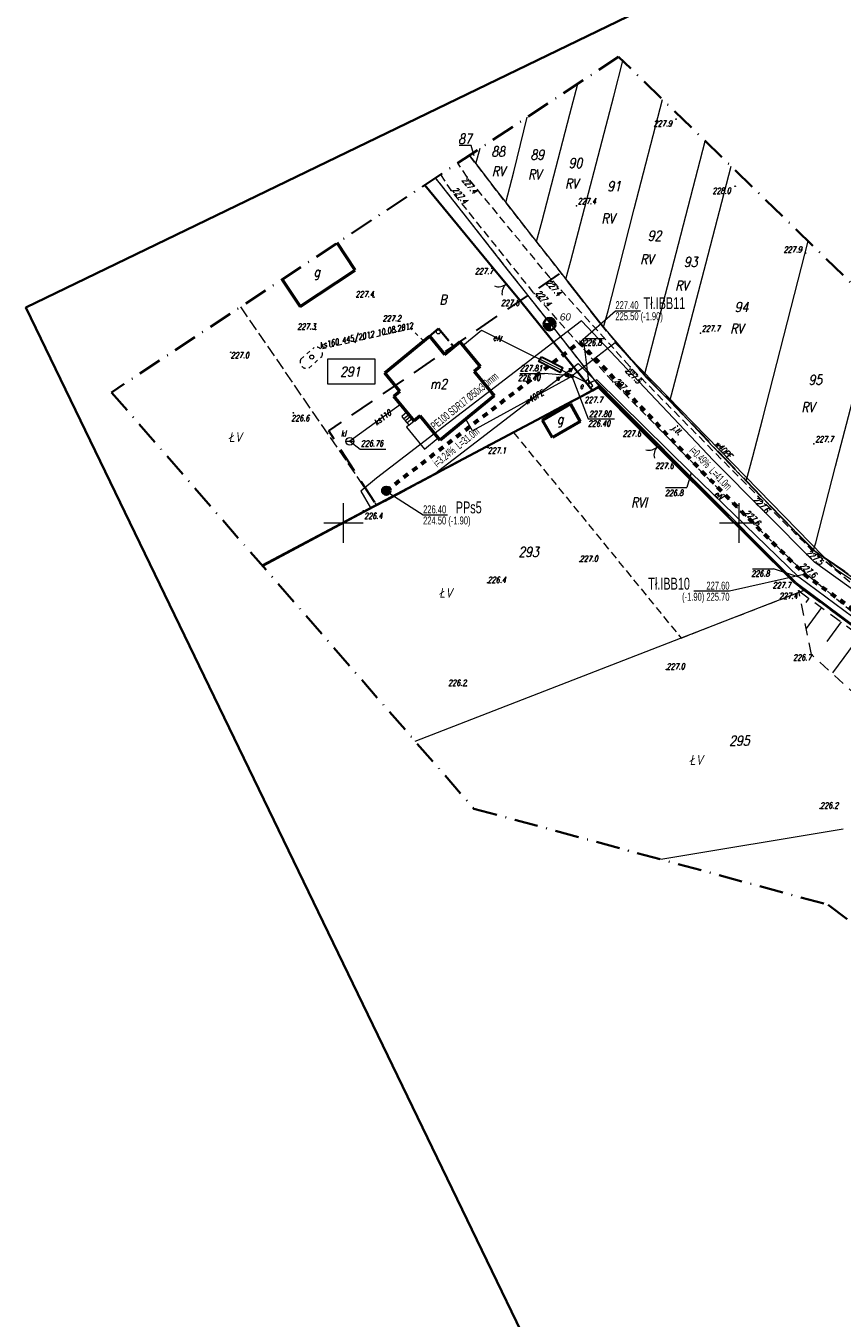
# Model space of a CAD drawing. Header units: millimetres. Extents: x 7436010 to 7436992, y 5663514 to 5666647.
# Tile 24 of 73: x 7436010 to 7436113, y 5664100 to 5664263. Entities that reach past the tile are written whole.
import ezdxf
from ezdxf.enums import TextEntityAlignment as Align

# ---------------------------------------------------------------- set-up
doc = ezdxf.new("R2010")
doc.units = ezdxf.units.MM
doc.header["$PDSIZE"] = 1
for name, pattern in [('$0$HIDDEN', [9.525, 6.35, -3.175]), ('0.7_0.7', [1.4, 0.7, -0.7]), ('1', [0]), ('2_EGBU_A', [0]), ('3', [1, 0.5, -0.5]), ('4', [2.5, 1.5, -1]), ('BZN', [2.5, 2, -0.5]), ('EGKK', [2, 1.5, -0.5]), ('GAK', [3.5, 2, -0.75, 0, -0.75]), ('GDE', [0]), ('GUZ', [1.5, 1, -0.5]), ('KOU', [1.5, 1, -0.5]), ('UPE', [2, 1, 1])]:
    doc.linetypes.add(name, pattern=pattern)
for name, color, linetype, lineweight in [('1 OGRODZENIE', 7, 'BGT', 35), ('9 JEZDNIA GRUNTOWA', 7, 'KOU', 18), ('_BB_Kanalizacja ciśnieniowa przydomowa - trasa', 64, '0.7_0.7', 60), ('_CC_Przepompownia przydomowa - plamki', 3, 'Continuous', 40), ('_CC_Przepompownia przydomowa - symbol', 1, 'Continuous', 40), ('_DZIAŁKI DO POZWOLENIA', 110, 'Continuous', 9), ('_GG_Otwory geologiczne - symbole', 10, 'Continuous', 40), ('_J_rury AROT', 1, 'Continuous', 30), ('_LINIA ROZ.LOKA', 4, '$0$HIDDEN', 30), ('DZIALKI_SYT-WYS_T_0', 7, 'Continuous', 18), ('Działki zarys', 7, 'Continuous', 18), ('EBTPO_L_2', 7, '1', 18), ('EBUOA_T_0', 7, 'Continuous', 18), ('EBUOA_T_1', 7, 'Continuous', 18), ('EBUPO_L_1', 7, 'BZN', 35), ('EBUPP_L_0', 7, '1', 50), ('EBUPP_L_1', 7, '1', 50), ('EDZPD_L_1', 7, 'GDE', 18), ('EGBB_E_T_0', 7, 'Continuous', 18), ('EGBB_L_0', 7, '2_EGBU_A', 50), ('EKLPK_L_0', 96, 'EGKK', 18), ('EKLTK_T_0', 96, 'Continuous', 18), ('GG_otwory_geologiczne_geolog', 10, 'Continuous', 40), ('Linie_odn', 7, 'Continuous', 9), ('Numery działek uzupełnienie', 7, 'Continuous', 18), ('obszar odziaływania inwestcyji', 80, 'Continuous', 20), ('Podzial_sekcyjny_krzyze', 7, 'Continuous', 13), ('PunPOMIAR1', 7, 'Continuous', 18), ('RzedPOMIAR1', 7, 'Continuous', 18), ('SIEC_KANALIZACJI_SANITARNEJ_L_0', 34, '3', 18), ('SZOPO_L_0', 7, 'BGT', 35), ('SZOPO_T_0', 7, 'Continuous', 18), ('UEEOA_T_0', 1, 'Continuous', 18), ('UEEOO_T_0', 1, 'Continuous', 18), ('UEEPA_T_0', 1, 'Continuous', 18), ('UEEPON_L_0', 1, 'UPE', 18), ('UKKOA_T_3', 34, 'Continuous', 18), ('UKKOC_T_2', 34, 'Continuous', 18), ('UKKOO_T_2', 34, 'Continuous', 18), ('UKKPA_T_6', 34, 'Continuous', 18), ('UKKPOR_L_3', 34, '1', 18), ('UWWOA_T_0', 5, 'Continuous', 18), ('UWWOO_T_0', 5, 'Continuous', 18), ('UWWPA_T_0', 5, 'Continuous', 18), ('UWWPO_L_0', 5, '1', 18), ('UŻYTKI LINIE', 96, 'GUZ', 18), ('UŻYTKI OZNACZENIE', 96, 'Continuous', 18), ('WUKOS_T_0', 7, 'Continuous', 18), ('WUKOS_T_1', 7, 'Continuous', 18), ('WUKPS_L_2', 7, '4', 18), ('ZAKRES MAPY', 1, 'GAK', 35)]:
    doc.layers.add(name, color=color, linetype=linetype, lineweight=lineweight)
doc.layers.add('_CC Tłoczny PRZYDOMOWA_ tekst', color=64, linetype='Continuous')
doc.layers.add('_map', color=7, linetype='Continuous')
doc.layers.add('RAMA WYPLOT', color=3, linetype='Continuous', lineweight=35, plot=False)
doc.styles.add('K1_ACAD', font='romans.shx', dxfattribs={"width": 0.8, "oblique": 12})
doc.styles.add('PLAN 1 pop.', font='ARIALN.TTF', dxfattribs={"width": 0.8})
doc.styles.add('PLAN 2 pop.', font='ARIALN.TTF', dxfattribs={"width": 0.8})
doc.linetypes.add('BGT', pattern='A,3.75,[133,ltypeshp.shx,S=0.1875,R=0,X=0,Y=0],3.75', length=7.5)

# ---------------------------------------------------------------- blocks, each defined once
blk = doc.blocks.new('BUIB04_01')
at = {"linetype": 'Continuous'}
blk.add_circle((0, 0), 0.25, dxfattribs=at)
blk = doc.blocks.new('BGB')
at = {"linetype": 'Continuous'}
for centre, start, end in [((-1.5, 0), 359.9995, 60), ((1.5, 0), 120, 180.0005)]:
    blk.add_arc(centre, 1.5, start, end, dxfattribs=at)
blk = doc.blocks.new('STE')
at = {"linetype": 'Continuous'}
for p, q in [((0.5, 0.25), (-0.5, 0.25)), ((-0.5, 0.25), (-0.5, -0.25)), ((0.5, -0.25), (0.5, 0.25)), ((-0.5, -0.25), (0.5, -0.25))]:
    blk.add_line(p, q, dxfattribs=at)
blk = doc.blocks.new('SZB')
at = {"linetype": 'Continuous'}
blk.add_line((-0.5, 0), (0.5, 0), dxfattribs=at)
blk.add_circle((0, 0), 0.5, dxfattribs=at)
blk = doc.blocks.new('ZAS')
at = {"linetype": 'Continuous'}
for radius in [0.2, 0.175, 0.15, 0.125, 0.1, 0.075, 0.05, 0.025, 0.00715]:
    blk.add_circle((0, 0), radius, dxfattribs=at)
blk = doc.blocks.new('WSP')
at = {"linetype": 'Continuous'}
blk.add_circle((0, 0), 0.045, dxfattribs=at)
blk = doc.blocks.new('WLZ')
at = {"linetype": 'Continuous'}
blk.add_circle((0, 0), 0.25, dxfattribs=at)
blk = doc.blocks.new('STUDZ')
at = {"layer": '1 OGRODZENIE', "flags": 128}
blk.add_lwpolyline([(7436081.44, 5664216.74), (7436039.73, 5664194.63)], dxfattribs=at)
at = {"layer": '9 JEZDNIA GRUNTOWA', "flags": 128}
for points in [[(7436151.37, 5664167.53), (7436116.75, 5664190.13), (7436109.04, 5664196.7), (7436102.4, 5664203.34), (7436086.23, 5664219.71), (7436076.21, 5664230.83), (7436065.63, 5664243.71), (7436064.43, 5664245.46)], [(7436062.24, 5664244.01), (7436063.56, 5664242.04), (7436074.07, 5664228.97), (7436084.03, 5664217.83), (7436100.49, 5664201.14), (7436107.48, 5664194.42), (7436114.99, 5664188.15)]]:
    blk.add_lwpolyline(points, dxfattribs=at)
at = {"layer": 'Działki zarys', "flags": 128}
blk.add_lwpolyline([(7436113.12, 5664161.31), (7436090.09, 5664157.48)], dxfattribs=at)
at = {"layer": 'EBTPO_L_2'}
for p, q in [((7436058.02, 5664213.98), (7436057.37, 5664213.43)), ((7436057.6, 5664213.16), (7436058.24, 5664213.71)), ((7436057.37, 5664213.43), (7436057.6, 5664213.16)), ((7436057.82, 5664212.89), (7436057.6, 5664213.16)), ((7436058.46, 5664213.44), (7436057.82, 5664212.89)), ((7436058.05, 5664212.63), (7436057.82, 5664212.89)), ((7436058.27, 5664212.37), (7436057.94, 5664212.1)), ((7436057.94, 5664212.1), (7436060.25, 5664209.31)), ((7436058.69, 5664213.17), (7436058.05, 5664212.63)), ((7436058.05, 5664212.63), (7436058.27, 5664212.37)), ((7436058.27, 5664212.37), (7436058.91, 5664212.9)), ((7436060.25, 5664209.31), (7436061.98, 5664210.74))]:
    blk.add_line(p, q, dxfattribs=at)
at = {"layer": 'EBUPO_L_1'}
for p, q in [((7436060.85, 5664223.59), (7436062.02, 5664224.56)), ((7436062.02, 5664224.56), (7436063.93, 5664222.25))]:
    blk.add_line(p, q, dxfattribs=at)
at = {"layer": 'EBUPP_L_0'}
for p, q in [((7436075.14, 5664212.99), (7436078.7, 5664215.05)), ((7436078.7, 5664215.05), (7436079.89, 5664212.81)), ((7436076.42, 5664210.8), (7436075.14, 5664212.99)), ((7436079.89, 5664212.81), (7436076.42, 5664210.8))]:
    blk.add_line(p, q, dxfattribs=at)
at = {"layer": 'EBUPP_L_1'}
for p, q in [((7436051.48, 5664231.94), (7436049.21, 5664235.38)), ((7436044.53, 5664227.35), (7436051.48, 5664231.94)), ((7436042.25, 5664230.77), (7436044.53, 5664227.35))]:
    blk.add_line(p, q, dxfattribs=at)
at = {"layer": 'EDZPD_L_1'}
for p, q in [((7436084.16, 5664253.94), (7436085.31, 5664258.38)), ((7436078.6, 5664251.64), (7436079.6, 5664255.5)), ((7436078.73, 5664233.11), (7436084.16, 5664253.94)), ((7436086.73, 5664239.7), (7436090.3, 5664253.52)), ((7436071.52, 5664244.35), (7436073.22, 5664251.28)), ((7436075.1, 5664238.18), (7436078.6, 5664251.64)), ((7436092.33, 5664235.24), (7436095.7, 5664248.26)), ((7436065.9, 5664246.43), (7436066.99, 5664245.07)), ((7436066.74, 5664245.38), (7436067.27, 5664247.34)), ((7436066.99, 5664245.07), (7436069.13, 5664242.24)), ((7436095.77, 5664232.74), (7436098.97, 5664245.08)), ((7436065.72, 5664238.43), (7436061.62, 5664243.6)), ((7436070.53, 5664240.47), (7436071.52, 5664244.35)), ((7436069.13, 5664242.24), (7436070.83, 5664240.09)), ((7436070.83, 5664240.09), (7436073.76, 5664236.34)), ((7436070.7, 5664232.06), (7436065.72, 5664238.43)), ((7436074.38, 5664235.55), (7436075.1, 5664238.18)), ((7436084.78, 5664232.06), (7436086.73, 5664239.7)), ((7436073.76, 5664236.34), (7436076.49, 5664232.87)), ((7436089.31, 5664223.57), (7436092.33, 5664235.24)), ((7436107.44, 5664230.67), (7436108.7, 5664235.61)), ((7436075.77, 5664225.66), (7436070.7, 5664232.06)), ((7436076.49, 5664232.87), (7436078.82, 5664229.88)), ((7436078.11, 5664230.8), (7436078.73, 5664233.11)), ((7436083.43, 5664226.78), (7436084.78, 5664232.06)), ((7436091.88, 5664217.78), (7436095.77, 5664232.74)), ((7436102.93, 5664213.07), (7436107.44, 5664230.67)), ((7436078.82, 5664229.88), (7436082.87, 5664224.72)), ((7436082.86, 5664224.72), (7436083.43, 5664226.78)), ((7436112.16, 5664207.17), (7436117.37, 5664227.18)), ((7436081.21, 5664218.74), (7436075.77, 5664225.66)), ((7436082.87, 5664224.72), (7436083.78, 5664223.63)), ((7436083.78, 5664223.63), (7436087.57, 5664219.19)), ((7436088.01, 5664218.67), (7436089.31, 5664223.57)), ((7436082.36, 5664217.24), (7436081.21, 5664218.74)), ((7436087.57, 5664219.19), (7436088.21, 5664218.43)), ((7436082.36, 5664217.24), (7436039.83, 5664194.51)), ((7436092.18, 5664207.42), (7436082.36, 5664217.24)), ((7436088.21, 5664218.43), (7436089.1, 5664217.55)), ((7436089.1, 5664217.55), (7436091.35, 5664215.28)), ((7436091.25, 5664215.38), (7436091.88, 5664217.78)), ((7436091.35, 5664215.28), (7436092.97, 5664213.61)), ((7436092.97, 5664213.61), (7436096.6, 5664209.75)), ((7436101.73, 5664208.39), (7436102.93, 5664213.07)), ((7436096.6, 5664209.75), (7436100.26, 5664205.93)), ((7436102.25, 5664197.12), (7436092.18, 5664207.42)), ((7436100.89, 5664205.29), (7436101.73, 5664208.39)), ((7436109.66, 5664197.5), (7436112.16, 5664207.17)), ((7436100.26, 5664205.93), (7436101.26, 5664204.91)), ((7436101.26, 5664204.91), (7436102.57, 5664203.57)), ((7436102.57, 5664203.57), (7436105.62, 5664200.41)), ((7436105.62, 5664200.41), (7436108.31, 5664197.66)), ((7436108.31, 5664197.66), (7436109.54, 5664196.42)), ((7436109.38, 5664196.58), (7436109.66, 5664197.5)), ((7436106.94, 5664192.44), (7436102.25, 5664197.12)), ((7436109.54, 5664196.42), (7436112.01, 5664194.76)), ((7436112.01, 5664194.76), (7436118.47, 5664190.11)), ((7436112.52, 5664188.31), (7436106.94, 5664192.44)), ((7436059.06, 5664172.41), (7436108.22, 5664191.5)), ((7436122.89, 5664180.68), (7436112.52, 5664188.31))]:
    blk.add_line(p, q, dxfattribs=at)
at = {"layer": 'EGBB_L_0'}
for p, q in [((7436055.21, 5664218.95), (7436060.85, 5664223.59)), ((7436060.85, 5664223.59), (7436062.75, 5664221.28)), ((7436062.75, 5664221.28), (7436064.7, 5664222.88)), ((7436064.7, 5664222.88), (7436067.26, 5664219.78)), ((7436057.12, 5664216.63), (7436055.21, 5664218.95)), ((7436067.26, 5664219.78), (7436066.49, 5664219.14)), ((7436066.49, 5664219.14), (7436069.03, 5664216.06)), ((7436056.35, 5664216), (7436057.12, 5664216.63)), ((7436058.91, 5664212.9), (7436056.35, 5664216)), ((7436069.03, 5664216.06), (7436062.23, 5664210.45)), ((7436059.68, 5664213.53), (7436058.91, 5664212.9)), ((7436062.23, 5664210.45), (7436059.68, 5664213.53))]:
    blk.add_line(p, q, dxfattribs=at)
at = {"layer": 'EKLPK_L_0'}
blk.add_line((7436036.99, 5664227.29), (7436054.21, 5664202.19), dxfattribs=at)
at = {"layer": 'Numery działek uzupełnienie', "flags": 128}
blk.add_lwpolyline([(7436066.53, 5664246.38), (7436066.13, 5664247.68), (7436064.6, 5664247.68)], dxfattribs=at)
at = {"layer": 'Podzial_sekcyjny_krzyze', "color": 7, "lineweight": 13}
for p, q in [((7436050, 5664197.5), (7436050, 5664202.5)), ((7436100, 5664197.5), (7436100, 5664202.5)), ((7436047.5, 5664200), (7436052.5, 5664200)), ((7436097.5, 5664200), (7436102.5, 5664200))]:
    blk.add_line(p, q, dxfattribs=at)
at = {"layer": 'PunPOMIAR1'}
for p in [(7436065.63, 5664243.71), (7436063.56, 5664242.04), (7436079.44, 5664240.06), (7436076.21, 5664230.83), (7436074.07, 5664228.97), (7436095.11, 5664223.97), (7436086.23, 5664219.71), (7436084.03, 5664217.83), (7436109.44, 5664209.99), (7436102.4, 5664203.34), (7436100.49, 5664201.14), (7436109.04, 5664196.7), (7436107.48, 5664194.42)]:
    blk.add_point(p, dxfattribs=at)
at = {"layer": 'RAMA WYPLOT', "flags": 128}
blk.add_lwpolyline([(7436354.96, 5663513.71), (7436622.33, 5663643.03), (7436277.24, 5664356.53), (7436009.87, 5664227.21)], close=True, dxfattribs=at)
at = {"layer": 'SIEC_KANALIZACJI_SANITARNEJ_L_0'}
for p, q in [((7436058.55, 5664224.52), (7436047.15, 5664221.94)), ((7436060.11, 5664222.99), (7436058.55, 5664224.52)), ((7436044.61, 5664220.69), (7436046.28, 5664222.17)), ((7436045.61, 5664219.57), (7436047.28, 5664221.05))]:
    blk.add_line(p, q, dxfattribs=at)
for centre, radius, start, end in [((7436046.54, 5664221.4), 0.816, 334.879, 108.6416), ((7436045.33, 5664220.33), 0.807, 153.3034, 290.2172)]:
    blk.add_arc(centre, radius, start, end, dxfattribs=at)
at = {"layer": 'SZOPO_L_0'}
for p, q in [((7436060.27, 5664242.7), (7436068.92, 5664232.19)), ((7436068.92, 5664232.19), (7436072.22, 5664228.19)), ((7436072.22, 5664228.19), (7436081.44, 5664216.74)), ((7436081.44, 5664216.74), (7436082.18, 5664217.14)), ((7436082.18, 5664217.14), (7436087.59, 5664211.66)), ((7436087.59, 5664211.66), (7436091.72, 5664207.61)), ((7436091.72, 5664207.61), (7436106.9, 5664192.54))]:
    blk.add_line(p, q, dxfattribs=at)
at = {"layer": 'UEEOA_T_0'}
for p, q in [((7436081.02, 5664217.57), (7436080.32, 5664223.29)), ((7436080.32, 5664223.29), (7436082.99, 5664223.29)), ((7436093.93, 5664206.35), (7436093.36, 5664204.47)), ((7436090.69, 5664204.47), (7436093.36, 5664204.47)), ((7436101.66, 5664194.21), (7436104.33, 5664194.21)), ((7436107.51, 5664193.14), (7436104.33, 5664194.21))]:
    blk.add_line(p, q, dxfattribs=at)
at = {"layer": 'UEEPON_L_0'}
for p, q in [((7436065.09, 5664222.41), (7436067.45, 5664224.34)), ((7436067.45, 5664224.34), (7436081.02, 5664217.57)), ((7436081.4, 5664217.82), (7436081.02, 5664217.57)), ((7436082.01, 5664218.09), (7436081.4, 5664217.82)), ((7436093.93, 5664206.35), (7436082.01, 5664218.09)), ((7436107.51, 5664193.14), (7436093.93, 5664206.35)), ((7436129.97, 5664176.52), (7436107.51, 5664193.14))]:
    blk.add_line(p, q, dxfattribs=at)
at = {"layer": 'UKKOC_T_2'}
for p, q in [((7436050.8, 5664210.31), (7436052.11, 5664209.3)), ((7436052.11, 5664209.3), (7436055.37, 5664209.3))]:
    blk.add_line(p, q, dxfattribs=at)
at = {"layer": 'UKKPOR_L_3'}
for p, q in [((7436056.43, 5664214.42), (7436050.8, 5664210.31)), ((7436057.19, 5664214.98), (7436056.43, 5664214.42))]:
    blk.add_line(p, q, dxfattribs=at)
at = {"layer": 'UWWOA_T_0'}
for p, q in [((7436072.3, 5664218.9), (7436075.39, 5664218.9)), ((7436078.25, 5664218.64), (7436075.39, 5664218.9)), ((7436078.86, 5664218.54), (7436080.9, 5664213.14)), ((7436080.9, 5664213.14), (7436084.22, 5664213.14))]:
    blk.add_line(p, q, dxfattribs=at)
at = {"layer": 'UWWPO_L_0'}
for p, q in [((7436084.34, 5664222.75), (7436078.86, 5664218.54)), ((7436112.31, 5664194.07), (7436084.34, 5664222.75)), ((7436078.51, 5664218.33), (7436078.25, 5664218.64)), ((7436078.51, 5664218.33), (7436066.32, 5664211.63)), ((7436078.86, 5664218.54), (7436078.51, 5664218.33)), ((7436066.32, 5664211.63), (7436065.45, 5664213.11)), ((7436120.6, 5664188.48), (7436112.31, 5664194.07))]:
    blk.add_line(p, q, dxfattribs=at)
at = {"layer": 'UŻYTKI LINIE', "flags": 128}
for points in [[(7436206.19, 5664148.44), (7436190.59, 5664148.29), (7436141.62, 5664173.44), (7436134.23, 5664178.73), (7436130.43, 5664181.5), (7436126.56, 5664184.32), (7436123.13, 5664186.78), (7436118.47, 5664190.11), (7436112.01, 5664194.76), (7436109.54, 5664196.42), (7436108.31, 5664197.66), (7436105.62, 5664200.41), (7436102.57, 5664203.57), (7436101.26, 5664204.91), (7436100.26, 5664205.93), (7436096.6, 5664209.75), (7436092.97, 5664213.61), (7436091.35, 5664215.28), (7436089.1, 5664217.55), (7436088.21, 5664218.43), (7436087.57, 5664219.19), (7436083.78, 5664223.63), (7436082.87, 5664224.72), (7436078.82, 5664229.88), (7436076.49, 5664232.87), (7436073.76, 5664236.34), (7436070.83, 5664240.09), (7436069.13, 5664242.24), (7436066.99, 5664245.07), (7436065.9, 5664246.43)], [(7436276.33, 5664075.95), (7436256.87, 5664094.47), (7436242.69, 5664108.29), (7436226.64, 5664128.3), (7436226.02, 5664140.26), (7436224.85, 5664141.83), (7436219.25, 5664143.57), (7436189.72, 5664143.15), (7436154.19, 5664160.56), (7436142.54, 5664166.01), (7436137.3, 5664169.87), (7436128.34, 5664176.62), (7436122.89, 5664180.68), (7436112.52, 5664188.31), (7436106.94, 5664192.44), (7436102.25, 5664197.12), (7436092.18, 5664207.42), (7436082.36, 5664217.24), (7436081.21, 5664218.74), (7436075.77, 5664225.66), (7436070.7, 5664232.06), (7436065.72, 5664238.43), (7436061.62, 5664243.6)], [(7436054.21, 5664202.19), (7436071.5, 5664211.43), (7436082.36, 5664217.24)], [(7436071.5, 5664211.43), (7436092.65, 5664185.45)], [(7436092.65, 5664185.45), (7436108.22, 5664191.5)]]:
    blk.add_lwpolyline(points, dxfattribs=at)
at = {"layer": 'WUKPS_L_2'}
for p, q in [((7436109.12, 5664183.38), (7436107.52, 5664191.42)), ((7436107.52, 5664191.42), (7436118.47, 5664183.37)), ((7436108.8, 5664190.48), (7436108.42, 5664189.96)), ((7436118.67, 5664174.66), (7436109.12, 5664183.38))]:
    blk.add_line(p, q, dxfattribs=at)
at = {"layer": 'WUKPS_L_2', "linetype": 'Continuous'}
for p, q in [((7436110.41, 5664189.3), (7436108.47, 5664186.65)), ((7436112.88, 5664187.48), (7436111.08, 5664185.03)), ((7436115.25, 5664185.74), (7436111.8, 5664181.05))]:
    blk.add_line(p, q, dxfattribs=at)
at = {"layer": 'ZAKRES MAPY', "ltscale": 1.5}
blk.add_lwpolyline([(7436374.97, 5664551.12), (7436314.26, 5664327.89), (7436265.48, 5664145.73), (7436190.34, 5664175.36), (7436128.48, 5664216.37), (7436084.76, 5664258.91), (7436020.69, 5664216.5), (7436066.47, 5664163.89), (7436111.25, 5664151.74), (7436188.88, 5664091.86), (7436214.32, 5664064.98), (7436222.62, 5664010.82)], dxfattribs=at)
at = {"layer": 'EBUOA_T_0'}
blk.add_blockref('BUIB04_01', (7436061.98, 5664224.14), dxfattribs=at)
at = {"layer": 'SIEC_KANALIZACJI_SANITARNEJ_L_0', "rotation": 269.9999974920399}
blk.add_blockref('WLZ', (7436045.99, 5664220.96), dxfattribs=at)
at = {"layer": 'SZOPO_T_0'}
for p, rotation in [((7436070.57, 5664230.19), 129.5226430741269), ((7436089.66, 5664209.63), 135.5603253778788)]:
    blk.add_blockref('BGB', p, dxfattribs=dict(at, rotation=rotation))
at = {"layer": 'UEEPA_T_0', "rotation": 307.1303401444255}
blk.add_blockref('STE', (7436081.02, 5664217.57), dxfattribs=at)
at = {"layer": 'UKKPA_T_6'}
blk.add_blockref('SZB', (7436050.8, 5664210.31), dxfattribs=at)
at = {"layer": 'UWWPA_T_0'}
for p, rotation in [((7436078.25, 5664218.64), 299.5399987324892), ((7436078.86, 5664218.54), 28.8399992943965)]:
    blk.add_blockref('ZAS', p, dxfattribs=dict(at, rotation=rotation))
at = {"layer": 'WUKOS_T_0'}
for p, rotation in [((7436092.02, 5664251.01), 0.06181685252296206), ((7436099.49, 5664242.54), 0.06181685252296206), ((7436108.38, 5664234.1), 0.0617895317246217), ((7436057.6, 5664224.72), 0.06184417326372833), ((7436043.67, 5664213.92), 0.06184417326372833), ((7436068.23, 5664209.53), 0.0617895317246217), ((7436052.52, 5664201.52), 0.0617895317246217), ((7436079.84, 5664195.11), 0.06176221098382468), ((7436068.21, 5664192.44), 0.06176221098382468), ((7436107.52, 5664191.42), 0.06173489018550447), ((7436109.12, 5664183.38), 0.06170756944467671), ((7436090.81, 5664181.48), 0.06170756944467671), ((7436110.22, 5664163.93), 0.06162560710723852)]:
    blk.add_blockref('WSP', p, dxfattribs=dict(at, rotation=rotation))
for p in [(7436068.92, 5664232.19), (7436053.83, 5664228.53), (7436072.22, 5664228.19), (7436046.47, 5664224.44), (7436035.75, 5664221.56), (7436081.44, 5664216.74), (7436087.59, 5664211.66), (7436091.72, 5664207.61), (7436106.9, 5664192.54), (7436065.53, 5664179.42)]:
    blk.add_blockref('WSP', p, dxfattribs=at)
at = {"layer": '9 JEZDNIA GRUNTOWA', "style": 'K1_ACAD', "oblique": 12, "width": 0.8}
blk.add_text('j.tl.', height=0.75, rotation=314.6025, dxfattribs=at).set_placement((7436091.45, 5664211.95))
at = {"layer": 'DZIALKI_SYT-WYS_T_0', "style": 'K1_ACAD', "oblique": 12, "width": 0.8}
for s, p in [('90', (7436079.32, 5664245.47)), ('91', (7436084.21, 5664242.54)), ('92', (7436089.31, 5664236.29)), ('93', (7436093.87, 5664232.98)), ('94', (7436100.3, 5664227.28)), ('291', (7436050.86, 5664219.12)), ('95', (7436109.62, 5664218.08)), ('293', (7436073.39, 5664196.34)), ('295', (7436100.03, 5664172.48))]:
    blk.add_text(s, height=1.25, dxfattribs=at).set_placement(p, align=Align.MIDDLE)
at = {"layer": 'EBUOA_T_0', "style": 'K1_ACAD', "oblique": 12, "width": 0.8}
blk.add_text('g', height=1.25, rotation=0.0618, dxfattribs=at).set_placement((7436077.37, 5664212.92), align=Align.MIDDLE)
at = {"layer": 'EBUOA_T_1', "style": 'K1_ACAD', "oblique": 12, "width": 0.8}
blk.add_text('g', height=1.25, dxfattribs=at).set_placement((7436046.63, 5664231.54), align=Align.MIDDLE)
at = {"layer": 'EGBB_E_T_0', "style": 'K1_ACAD', "oblique": 12, "width": 0.8}
blk.add_text('m2', height=1.25, dxfattribs=at).set_placement((7436062.02, 5664217.56), align=Align.MIDDLE)
at = {"layer": 'EKLTK_T_0', "style": 'K1_ACAD', "oblique": 12, "width": 0.8}
blk.add_text('B', height=1.25, dxfattribs=at).set_placement((7436062.12, 5664228.84), align=Align.TOP_LEFT)
at = {"layer": 'Numery działek uzupełnienie', "style": 'K1_ACAD', "oblique": 12, "width": 0.8}
for s, p in [('87', (7436065.36, 5664248.53)), ('88', (7436069.55, 5664246.93)), ('89', (7436074.49, 5664246.52))]:
    blk.add_text(s, height=1.25, dxfattribs=at).set_placement(p, align=Align.MIDDLE)
at = {"layer": 'RzedPOMIAR1', "style": 'K1_ACAD', "oblique": 12, "width": 0.8}
for s, rotation, p in [('227.4', 309.4007, (7436064.92, 5664243.28)), ('227.4', 308.8039, (7436063.73, 5664242.04)), ('227.4', 312.0214, (7436075.5, 5664230.3)), ('227.4', 311.7991, (7436074.23, 5664229)), ('227.5', 314.6478, (7436085.53, 5664219.17)), ('227.4', 314.6025, (7436084.17, 5664217.85)), ('227.6', 315, (7436101.73, 5664202.83)), ('227.6', 316.1282, (7436100.61, 5664201.19)), ('227.5', 319.5644, (7436108.42, 5664196.11)), ('227.6', 320.1419, (7436107.62, 5664194.49))]:
    blk.add_text(s, height=0.75, rotation=rotation, dxfattribs=at).set_placement(p)
for s, p in [('227.4', (7436079.6, 5664240.29)), ('227.7', (7436095.27, 5664224.2)), ('227.7', (7436109.6, 5664210.22))]:
    blk.add_text(s, height=0.75, dxfattribs=at).set_placement(p)
at = {"layer": 'SIEC_KANALIZACJI_SANITARNEJ_L_0', "style": 'K1_ACAD', "oblique": 12, "width": 0.8}
blk.add_text('ks160 445/2012 10.08.2012', height=0.75, rotation=12.2648, dxfattribs=at).set_placement((7436047.09, 5664222.05))
at = {"layer": 'UEEOA_T_0', "style": 'K1_ACAD', "oblique": 12, "width": 0.8}
for p in [(7436080.3, 5664223.15), (7436090.61, 5664204.17), (7436101.52, 5664193.97)]:
    blk.add_text('226.8', height=0.75, dxfattribs=at).set_placement(p, align=Align.TOP_LEFT)
blk.add_text('e', height=0.75, dxfattribs=at).set_placement((7436079.86, 5664216.93))
at = {"layer": 'UEEOO_T_0', "style": 'K1_ACAD', "oblique": 12, "width": 0.8}
blk.add_text('eN', height=0.75, rotation=348.8845, dxfattribs=at).set_placement((7436069.43, 5664223.35), align=Align.MIDDLE)
blk.add_text('eN', height=0.75, rotation=315.7913, dxfattribs=at).set_placement((7436096.8, 5664203.56))
at = {"layer": 'UKKOA_T_3', "style": 'K1_ACAD', "oblique": 12, "width": 0.8}
blk.add_text('kl', height=0.75, dxfattribs=at).set_placement((7436049.67, 5664211.66), align=Align.TOP_LEFT)
at = {"layer": 'UKKOC_T_2', "style": 'K1_ACAD', "oblique": 12, "width": 0.8}
blk.add_text('226.76', height=0.75, dxfattribs=at).set_placement((7436052.19, 5664210.05), align=Align.MIDDLE_LEFT)
at = {"layer": 'UKKOO_T_2', "style": 'K1_ACAD', "oblique": 12, "width": 0.8}
blk.add_text('ks110', height=0.75, rotation=36.5253, dxfattribs=at).set_placement((7436054.94, 5664213.33), align=Align.MIDDLE)
at = {"layer": 'UWWOA_T_0', "style": 'K1_ACAD', "oblique": 12, "width": 0.8}
for s, p in [('226.40', (7436072.05, 5664218.72)), ('227.81', (7436072.3, 5664219.93)), ('227.80', (7436081.02, 5664214.15)), ('226.40', (7436080.89, 5664212.94))]:
    blk.add_text(s, height=0.75, dxfattribs=at).set_placement(p, align=Align.TOP_LEFT)
for p in [(7436078.33, 5664219.06), (7436076.77, 5664217.95)]:
    blk.add_text('w', height=0.75, dxfattribs=at).set_placement(p)
at = {"layer": 'UWWOO_T_0', "style": 'K1_ACAD', "oblique": 12, "width": 0.8}
blk.add_text('w40PE', height=0.75, rotation=28.7946, dxfattribs=at).set_placement((7436074.07, 5664215.89), align=Align.MIDDLE)
blk.add_text('w40PE', height=0.75, rotation=314.28, dxfattribs=at).set_placement((7436096.85, 5664209.92))
at = {"layer": 'UŻYTKI OZNACZENIE', "style": 'K1_ACAD', "oblique": 12, "width": 0.8}
for s, p in [('RV', (7436068.76, 5664245.06)), ('RV', (7436073.32, 5664244.65)), ('RV', (7436078, 5664243.5)), ('RV', (7436082.6, 5664239.09)), ('RV', (7436087.5, 5664233.94)), ('RV', (7436091.92, 5664230.61)), ('RV', (7436098.87, 5664225.17)), ('RV', (7436107.85, 5664215.24)), ('ŁV', (7436035.5, 5664211.47)), ('RVI', (7436086.33, 5664203.2)), ('ŁV', (7436062.09, 5664191.79)), ('ŁV', (7436093.73, 5664170.68))]:
    blk.add_text(s, height=1.25, dxfattribs=at).set_placement(p, align=Align.TOP_LEFT)
at = {"layer": 'WUKOS_T_1', "style": 'K1_ACAD', "oblique": 12, "width": 0.8}
for s, rotation, p in [('227.9', 0.0618, (7436089.19, 5664250.1)), ('228.0', 0.0618, (7436096.62, 5664241.6)), ('227.9', 0.0618, (7436105.61, 5664234.16)), ('227.0', 0.0618, (7436079.84, 5664195.11)), ('226.4', 0.0618, (7436068.21, 5664192.44)), ('227.0', 0.0617, (7436090.81, 5664181.48)), ('226.2', 0.0616, (7436110.22, 5664163.93))]:
    blk.add_text(s, height=0.75, rotation=rotation, dxfattribs=at).set_placement(p)
for s, p in [('227.7', (7436068.92, 5664232.19)), ('227.6', (7436072.22, 5664228.19)), ('227.7', (7436082.76, 5664215.94)), ('227.6', (7436087.59, 5664211.66)), ('227.6', (7436091.72, 5664207.61))]:
    blk.add_text(s, height=0.75, dxfattribs=at).set_placement(p, align=Align.TOP_RIGHT)
for s, p in [('227.4', (7436053.83, 5664228.53)), ('227.3', (7436046.47, 5664224.44)), ('227.7', (7436106.54, 5664191.75)), ('226.2', (7436065.53, 5664179.42))]:
    blk.add_text(s, height=0.75, dxfattribs=at).set_placement(p, align=Align.RIGHT)
for s, p in [('227.2', (7436054.95, 5664226.23)), ('226.6', (7436043.39, 5664213.62)), ('227.1', (7436068.23, 5664209.53)), ('226.4', (7436052.61, 5664201.26))]:
    blk.add_text(s, height=0.75, rotation=0.0618, dxfattribs=at).set_placement(p, align=Align.TOP_LEFT)
blk.add_text('227.0', height=0.75, dxfattribs=at).set_placement((7436035.75, 5664221.56), align=Align.TOP_LEFT)
for s, p in [('227.4', (7436107.36, 5664191.16)), ('226.7', (7436109.12, 5664183.38))]:
    blk.add_text(s, height=0.75, rotation=0.0617, dxfattribs=at).set_placement(p, align=Align.TOP_RIGHT)
blk = doc.blocks.new('A$C759113EB')
at = {"linetype": '1'}
h = blk.add_hatch(color=1, dxfattribs=at)
h.dxf.hatch_style = 1
h.paths.add_polyline_path([(1.5, 1.5), (3, 1.5, 0.414214), (1.5, 3)])
h.paths.add_polyline_path([(1.5, 1.5), (0, 1.5, 0.414214), (1.5, 0)])
at = {"layer": 'GG_otwory_geologiczne_geolog', "color": 10}
for p, q in [((0, 1.5), (3, 1.5)), ((1.5, 3), (1.5, 0))]:
    blk.add_line(p, q, dxfattribs=at)
at = {"layer": 'GG_otwory_geologiczne_geolog', "color": 1}
for start, end in [(90, 180), (270, 0)]:
    blk.add_arc((1.5, 1.5), 1.5, start, end, dxfattribs=at)
at = {"layer": 'GG_otwory_geologiczne_geolog', "color": 10}
for start, end in [(180, 270), (0, 90)]:
    blk.add_arc((1.5, 1.5), 1.5, start, end, dxfattribs=at)

msp = doc.modelspace()

# ---------------------------------------------------------------- hatches: boundary and pattern name
at = {"layer": '_CC_Przepompownia przydomowa - plamki', "linetype": 'Continuous'}
h = msp.add_hatch(color=256, dxfattribs=at)
edge = h.paths.add_edge_path()
edge.add_arc((7436055.41, 5664204.06), 0.5, 0, 360)

# ---------------------------------------------------------------- linework, layer by layer
at = {"layer": '_BB_Kanalizacja ciśnieniowa przydomowa - trasa'}
for points in [[(7436055.41, 5664204.06), (7436079.85, 5664222.85)], [(7436079.85, 5664222.85), (7436095.29, 5664206.5), (7436108.2, 5664193.53), (7436135.07, 5664174.24), (7436148.76, 5664164.53), (7436189.55, 5664146.34), (7436213.41, 5664146.76), (7436223.59, 5664144.99), (7436228.38, 5664140.59), (7436228.52, 5664128.5), (7436241.33, 5664111.37), (7436251.61, 5664100.67), (7436255.11, 5664097.14), (7436270.89, 5664082.51), (7436274.9, 5664078.58), (7436274.9, 5664078.58)]]:
    msp.add_lwpolyline(points, dxfattribs=at)
at = {"layer": '_CC_Przepompownia przydomowa - symbol', "linetype": 'Continuous'}
msp.add_circle((7436055.41, 5664204.06), 0.5, dxfattribs=at)
at = {"layer": '_DZIAŁKI DO POZWOLENIA'}
msp.add_lwpolyline([(7436048.04, 5664220.75), (7436053.94, 5664220.75), (7436053.94, 5664217.55), (7436048.04, 5664217.55)], close=True, dxfattribs=at)
at = {"layer": '_J_rury AROT'}
msp.add_lwpolyline([(7436075.02, 5664221), (7436077.68, 5664219.62), (7436077.36, 5664219), (7436074.7, 5664220.38)], close=True, dxfattribs=at)
at = {"layer": '_LINIA ROZ.LOKA', "ltscale": 0.5, "flags": 128}
msp.add_lwpolyline([(7436769.82, 5666386.17), (7436785.63, 5666401.9), (7436777.17, 5666339.85), (7436769.64, 5666284.84), (7436763.69, 5666241.33), (7436758.71, 5666204.87), (7436747, 5666120.48), (7436746.67, 5666118.16), (7436746, 5666112.25), (7436742.68, 5666086.95), (7436737.87, 5666050.31), (7436735.79, 5666034.48), (7436729.16, 5665983.96), (7436725.41, 5665955.37), (7436721.16, 5665922.94), (7436716.68, 5665892.75), (7436714.65, 5665879.5), (7436710.7, 5665853.65), (7436705.91, 5665822.36), (7436701.24, 5665791.78), (7436696.68, 5665761.99), (7436693.36, 5665740.28), (7436692.49, 5665734.57), (7436691.24, 5665725.21), (7436686.82, 5665692.28), (7436686.24, 5665687.98), (7436687.02, 5665687.87), (7436687.8, 5665687.76), (7436688.43, 5665687.68), (7436689.73, 5665687.5), (7436691.7, 5665687.22), (7436695.05, 5665686.76), (7436699.59, 5665686.13), (7436703.87, 5665685.5), (7436710.05, 5665684.69), (7436704.14, 5665626.72), (7436692.35, 5665554.03), (7436684.4, 5665507.89), (7436678.95, 5665476.38), (7436678.11, 5665452.58), (7436669.82, 5665424.53), (7436658.74, 5665384.42), (7436649.92, 5665353.22), (7436656.07, 5665352.41), (7436640.53, 5665294.18), (7436627.07, 5665248.66), (7436617.8, 5665220.56), (7436609.03, 5665184.74), (7436597.09, 5665145.04), (7436586.74, 5665104.18), (7436580.26, 5665077.61), (7436551.4, 5665080.63), (7436544.13, 5665053.46), (7436541.65, 5665043.68), (7436535.65, 5665019.89), (7436527.28, 5664986.71), (7436518.85, 5664953.13), (7436540.24, 5664951.29), (7436527.27, 5664905.09), (7436512.89, 5664848.87), (7436512.75, 5664848.25), (7436491.25, 5664843.66), (7436490.45, 5664840.42), (7436488.75, 5664840.17), (7436485.59, 5664828.52), (7436480.77, 5664810.69), (7436477.56, 5664798.83), (7436470.05, 5664771.07), (7436466.78, 5664758.91), (7436461, 5664737.53), (7436453.38, 5664709.45), (7436450.49, 5664698.66), (7436449.29, 5664694.23), (7436447.88, 5664689), (7436444.73, 5664677.41), (7436439.73, 5664658.88), (7436430.8, 5664625.84), (7436422.09, 5664592.64), (7436411.81, 5664553.45), (7436402.82, 5664519.11), (7436395.06, 5664489.58), (7436386.91, 5664458.42), (7436380.7, 5664434.66), (7436376.52, 5664418.9), (7436373.4, 5664406.85), (7436371.23, 5664398.64), (7436365.4, 5664376.39), (7436360.19, 5664356.59), (7436358.97, 5664351.96), (7436370.07, 5664349.72), (7436345.74, 5664252.38), (7436338.1, 5664221.81), (7436346.56, 5664219.64), (7436332.96, 5664172.83), (7436327.71, 5664153.96), (7436320.71, 5664127.65), (7436315.85, 5664109.04), (7436293.51, 5664105.67), (7436291.78, 5664098.99), (7436311.25, 5664095.22), (7436305.86, 5664069.9), (7436301.25, 5664052.5), (7436298.26, 5664034.7), (7436295.23, 5664016.7), (7436294.2, 5663992.36), (7436295.68, 5663969.32), (7436298.86, 5663944.9), (7436305.05, 5663922.42), (7436309.37, 5663907.37), (7436310.08, 5663904.28), (7436287.94, 5663894.27), (7436287.89, 5663894.23), (7436289.29, 5663888.17), (7436307.22, 5663896.42), (7436313.56, 5663878.37), (7436316.82, 5663864.36), (7436323.1, 5663841.84), (7436323.62, 5663840.35), (7436302.73, 5663832.55), (7436306.08, 5663818.61), (7436328.59, 5663826.53), (7436335.3, 5663807.88), (7436346.49, 5663776.83), (7436347.27, 5663774.44), (7436325.84, 5663769.72), (7436328.27, 5663765.49), (7436328.27, 5663765.49), (7436337.73, 5663749.26), (7436355.95, 5663758.12), (7436369.04, 5663743.04), (7436379.22, 5663723.73), (7436386.59, 5663707.33), (7436393.78, 5663687.44), (7436394.54, 5663683.16), (7436386.12, 5663681.18), (7436375.06, 5663673.19), (7436376.66, 5663669.4), (7436378.04, 5663665.37), (7436383.14, 5663649.89), (7436385.45, 5663641.27), (7436392.56, 5663614.94), (7436402.77, 5663597.55), (7436404.55, 5663594.36), (7436398.14, 5663579.56), (7436383.47, 5663579.87), (7436383.47, 5663598.95), (7436383.54, 5663613.76), (7436381.27, 5663622.16), (7436375.49, 5663643.65), (7436374.49, 5663647.41), (7436373.19, 5663652.22), (7436366.81, 5663649.77), (7436363.11, 5663660.13), (7436369.06, 5663664.53), (7436367.98, 5663667.46), (7436362.42, 5663663.46), (7436351.03, 5663690.17), (7436348.92, 5663700.66), (7436355.28, 5663701.41), (7436350.01, 5663711.55), (7436342.68, 5663723.84), (7436323.69, 5663721.1), (7436294.62, 5663770.74), (7436268.86, 5663766.23), (7436263.07, 5663785.82), (7436260.04, 5663784.81), (7436254.69, 5663782.73), (7436252.46, 5663789.25), (7436260.43, 5663792.4), (7436278.16, 5663799.5), (7436285.7, 5663801.99), (7436278.82, 5663825.68), (7436273.4, 5663846.93), (7436269.39, 5663864.94), (7436284.57, 5663868.62), (7436282.66, 5663876.99), (7436274.79, 5663875.66), (7436272.43, 5663887.4), (7436280.04, 5663888.29), (7436279.11, 5663892.09), (7436269.52, 5663890.93), (7436263.1, 5663914.55), (7436258.6, 5663935.85), (7436251.25, 5663959.73), (7436247.77, 5663974.33), (7436257.81, 5663977.45), (7436257.7, 5663985.66), (7436257.6, 5663994.26), (7436254.81, 5664004.46), (7436251.48, 5664016.71), (7436250.55, 5664027.07), (7436249.49, 5664037.26), (7436242.69, 5664037.33), (7436241.68, 5664048.83), (7436240.9, 5664065.75), (7436219.89, 5664094.24), (7436221.99, 5664101.65), (7436224.11, 5664100.45), (7436249.12, 5664102.02), (7436242.68, 5664108.3), (7436226.64, 5664128.31), (7436226.02, 5664140.26), (7436224.84, 5664141.85), (7436219.24, 5664143.56), (7436189.72, 5664143.16), (7436172.24, 5664151.73), (7436160.04, 5664157.7), (7436156.65, 5664159.35), (7436144.81, 5664164.95), (7436142.54, 5664166.01), (7436135.05, 5664171.55), (7436122.04, 5664181.32), (7436108.22, 5664191.49), (7436106.94, 5664192.44), (7436096.69, 5664202.79), (7436089.7, 5664209.89), (7436082.36, 5664217.23), (7436065.98, 5664208.51), (7436054.19, 5664202.18), (7436048.15, 5664211.64), (7436077.49, 5664231.59), (7436078.11, 5664230.8), (7436082.88, 5664224.7), (7436088.01, 5664218.66), (7436091.26, 5664215.4), (7436100.88, 5664205.31), (7436105.44, 5664200.58), (7436107, 5664199), (7436108.61, 5664197.36), (7436109.38, 5664196.58), (7436109.54, 5664196.42), (7436113.39, 5664193.77), (7436117.54, 5664190.76), (7436126.19, 5664184.59), (7436131.52, 5664180.7), (7436136.12, 5664196.77), (7436147.66, 5664192.78), (7436144.07, 5664181.29), (7436141.62, 5664173.45), (7436149.98, 5664169.14), (7436161.93, 5664163.01), (7436166.87, 5664160.46), (7436176.13, 5664155.71), (7436190.6, 5664148.29), (7436211.64, 5664148.49), (7436219.97, 5664148.58), (7436227.76, 5664146.18), (7436230.92, 5664142.23), (7436230.7, 5664137.63), (7436231.98, 5664130.14), (7436242.86, 5664115.22), (7436255.74, 5664102.74), (7436277.11, 5664081.5), (7436279.29, 5664110.77), (7436287.11, 5664140.3), (7436294.81, 5664168.38), (7436300.41, 5664167.93), (7436303.62, 5664180.05), (7436314.75, 5664222.52), (7436320.67, 5664244.51), (7436329.29, 5664276.33), (7436339.49, 5664314.22), (7436347.35, 5664343.31), (7436344.05, 5664344.14), (7436348.21, 5664369.31), (7436371.21, 5664451.73), (7436387.62, 5664516.96), (7436415.59, 5664621.21), (7436434.67, 5664694.68), (7436464.45, 5664803.67), (7436472.92, 5664837.82), (7436477.35, 5664838.62), (7436478.21, 5664841.78), (7436481.51, 5664853.98), (7436494.03, 5664899.69), (7436502.4, 5664930.23), (7436504.59, 5664938.28), (7436507.77, 5664949.8), (7436500.72, 5664950), (7436508.91, 5664982.67), (7436528.12, 5665058.56), (7436539.99, 5665099.16), (7436546.5, 5665097.77), (7436553.59, 5665124.94), (7436568.61, 5665185.17), (7436573.13, 5665202.81), (7436575.09, 5665210.14), (7436580.01, 5665229.57), (7436583.77, 5665244.51), (7436593.84, 5665284.25), (7436602.23, 5665317.29), (7436613.91, 5665363.64), (7436618.24, 5665380.68), (7436630.04, 5665427.09), (7436635.6, 5665448.86), (7436641.55, 5665472.26), (7436645.6, 5665488.17), (7436647.47, 5665501.71), (7436650.05, 5665519.83), (7436651.53, 5665531.05), (7436655.66, 5665560.73), (7436662.17, 5665607.71), (7436664.22, 5665622.58), (7436669.04, 5665657.29), (7436673.24, 5665687.67), (7436669.13, 5665688.35), (7436676.29, 5665740.38), (7436691.42, 5665845.09), (7436699.67, 5665904.31), (7436707.4, 5665965.13), (7436522.2, 5665967.37), (7436460.27, 5665974.02), (7436461.79, 5665994.07), (7436645.18, 5665988.69), (7436704.6, 5665987.73), (7436718.23, 5666087.22), (7436731.41, 5666189.83), (7436742.14, 5666261.15), (7436750, 5666316.48), (7436754.58, 5666343.8), (7436764.08, 5666343.13), (7436769.82, 5666386.17)], dxfattribs=at)
at = {"layer": 'Linie_odn'}
for points in [[(7436079.86, 5664222.85), (7436084.36, 5664226.82), (7436087.53, 5664226.82)], [(7436055.4, 5664204.01), (7436060.06, 5664201.01), (7436063.12, 5664201.01)], [(7436108.18, 5664193.48), (7436098.77, 5664191.37), (7436094.27, 5664191.37)]]:
    msp.add_lwpolyline(points, dxfattribs=at)
at = {"layer": 'obszar odziaływania inwestcyji', "ltscale": 2}
for points in [[(7436133.91, 5664177.53), (7436109.5, 5664195.06), (7436096.73, 5664207.89), (7436080.07, 5664225.54), (7436054.19, 5664205.64), (7436052.21, 5664204.03), (7436053.4, 5664201.9), (7436061.49, 5664206.19)], [(7436061.49, 5664206.19), (7436079.63, 5664220.16), (7436094.24, 5664205.49), (7436107.19, 5664192.47), (7436133.9, 5664172.61), (7436147.77, 5664163.89), (7436189.14, 5664144.33), (7436219.25, 5664143.57), (7436224.85, 5664141.83), (7436226.02, 5664140.26), (7436226.64, 5664128.3), (7436242.82, 5664108.16), (7436249.12, 5664102.02)]]:
    msp.add_lwpolyline(points, dxfattribs=at)

# ---------------------------------------------------------------- block references
at = {"layer": '_GG_Otwory geologiczne - symbole', "xscale": 0.5, "yscale": 0.5, "zscale": 0.5}
msp.add_blockref('A$C759113EB', (7436075.29, 5664224.37), dxfattribs=at)
at = {"layer": '_map'}
msp.add_blockref('STUDZ', (0, 0), dxfattribs=at)

# ---------------------------------------------------------------- texts
at = {"layer": '_CC Tłoczny PRZYDOMOWA_ tekst', "width": 0.8}
for s, height, style, p in [('Tł.IBB11', 1.5, 'PLAN 1 pop.', (7436087.91, 5664227.02)), ('227.40', 1, 'PLAN 2 pop.', (7436084.36, 5664227.02)), ('225.50 (-1.90)', 1, 'PLAN 2 pop.', (7436084.36, 5664225.62)), ('PPs5', 1.5, 'PLAN 1 pop.', (7436064.18, 5664201.21)), ('226.40', 1, 'PLAN 2 pop.', (7436060.06, 5664201.21)), ('224.50 (-1.90)', 1, 'PLAN 2 pop.', (7436060.06, 5664199.81))]:
    msp.add_text(s, height=height, dxfattribs=dict(at, style=style)).set_placement(p)
at = {"layer": '_CC Tłoczny PRZYDOMOWA_ tekst', "color": 64, "style": 'PLAN 2 pop.', "width": 0.6}
for s, rotation, p in [('PE100 SDR17 %%c50x3,0mm', 39.1052, (7436061.53, 5664211.71)), ('L=31.0m', 39.1052, (7436064.66, 5664209.27)), ('L=41.0m', 314.4198, (7436096.12, 5664206.44))]:
    msp.add_text(s, height=1, rotation=rotation, dxfattribs=at).set_placement(p)
for s, rotation, p in [('i=3.24%', 39.1052, (7436064.26, 5664208.97)), ('i=0.49%', 314.4198, (7436095.83, 5664206.85))]:
    msp.add_text(s, height=1, rotation=rotation, dxfattribs=at).set_placement(p, align=Align.RIGHT)
at = {"layer": '_CC Tłoczny PRZYDOMOWA_ tekst', "width": 0.8}
for s, height, style, p in [('Tł.IBB10', 1.5, 'PLAN 1 pop.', (7436093.77, 5664191.57)), ('227.60', 1, 'PLAN 2 pop.', (7436098.77, 5664191.57)), ('(-1.90) 225.70', 1, 'PLAN 2 pop.', (7436098.77, 5664190.17))]:
    msp.add_text(s, height=height, dxfattribs=dict(at, style=style)).set_placement(p, align=Align.RIGHT)
at = {"layer": '_GG_Otwory geologiczne - symbole', "insert": (7436077.33, 5664226.48), "char_height": 0.9, "width": 2.4446, "attachment_point": 1}
msp.add_mtext('{\\fArial|b0|i1|c238|p34;60}', dxfattribs=at)

doc.saveas('drawing.dxf')
